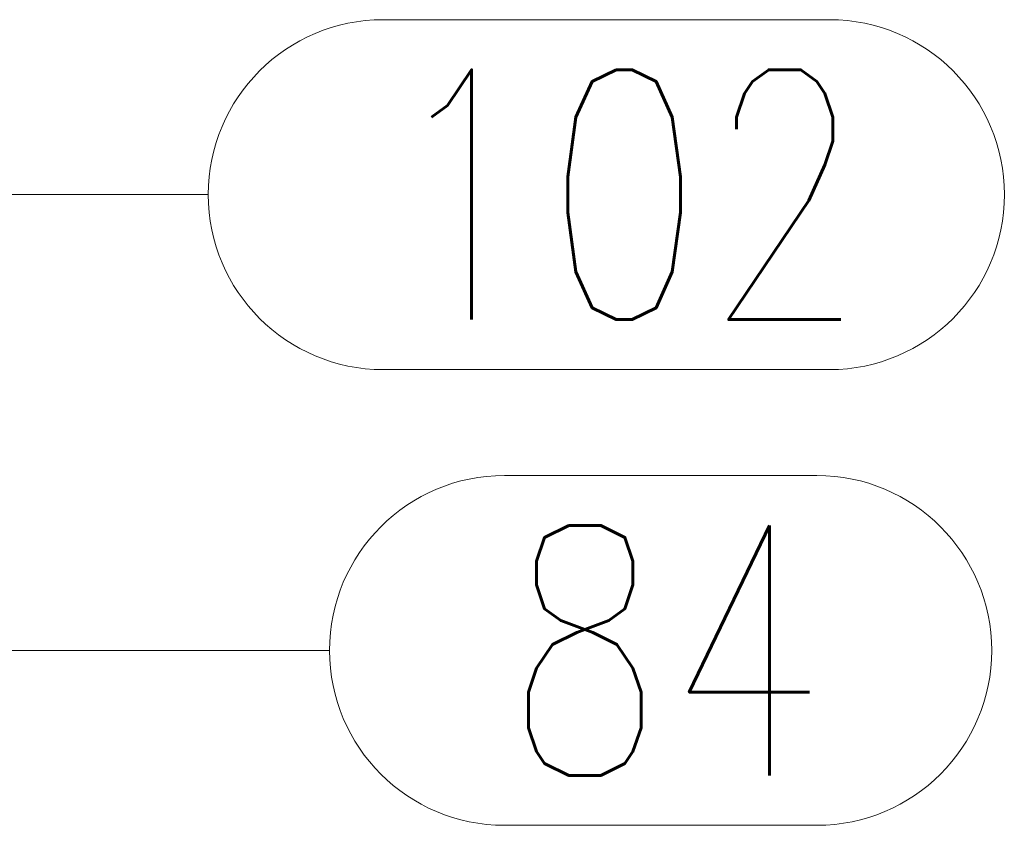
# Model space of a CAD drawing. Header units: millimetres. Extents: x 3526 to 4380, y 11541 to 12002.
# Tile 109 of 127: x 4230 to 4242, y 11716 to 11725. Entities that reach past the tile are written whole.
import ezdxf

# ---------------------------------------------------------------- set-up
doc = ezdxf.new("R2010")
doc.units = ezdxf.units.MM
doc.header["$LTSCALE"] = 10
doc.layers.add('PS_Pos', color=1, linetype='Continuous', lineweight=15)
doc.styles.add('simplex', font='simplex.shx', dxfattribs={"width": 0.75})

# ---------------------------------------------------------------- blocks, each defined once
blk = doc.blocks.new('*X708')
at = {"color": 1}
for p, q in [((4234.637, 11725.359), (4239.995, 11725.359)), ((4227.537, 11723.259), (4232.537, 11723.259)), ((4234.637, 11721.159), (4239.995, 11721.159))]:
    blk.add_line(p, q, dxfattribs=at)
for centre, start, end in [((4234.637, 11723.259), 90, 270), ((4239.995, 11723.259), 270, 90)]:
    blk.add_arc(centre, 2.1, start, end, dxfattribs=at)
at = {"color": 2, "style": 'simplex', "width": 0.75}
blk.add_text('102', height=3, dxfattribs=at).set_placement((4234.637, 11721.759))
blk = doc.blocks.new('*X713')
at = {"color": 1}
for p, q in [((4222.958, 11721.324), (4228.993, 11717.788)), ((4236.093, 11719.888), (4239.843, 11719.888)), ((4228.993, 11717.788), (4233.993, 11717.788)), ((4236.093, 11715.688), (4239.843, 11715.688))]:
    blk.add_line(p, q, dxfattribs=at)
for centre, start, end in [((4236.093, 11717.788), 90, 270), ((4239.843, 11717.788), 270, 90)]:
    blk.add_arc(centre, 2.1, start, end, dxfattribs=at)
at = {"color": 2, "style": 'simplex', "width": 0.75}
blk.add_text('84', height=3, dxfattribs=at).set_placement((4236.093, 11716.288))

msp = doc.modelspace()

# ---------------------------------------------------------------- block references
at = {"layer": 'PS_Pos'}
for name in ['*X708', '*X713']:
    msp.add_blockref(name, (0, 0), dxfattribs=at)

doc.saveas('drawing.dxf')
